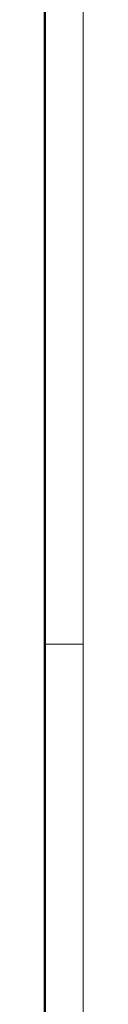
# Model space of a CAD drawing. Header units: millimetres. Extents: x 0 to 594, y 0 to 420.
# Tile 13 of 14: x 589 to 594, y 163 to 292. Entities that reach past the tile are written whole.
import ezdxf

# ---------------------------------------------------------------- set-up
doc = ezdxf.new("R2010")
doc.units = ezdxf.units.MM
doc.layers.add('ОСЕВЫЕ', color=7, linetype='Continuous')
doc.layers.add('ОСНОВНОЙ', color=7, linetype='Continuous', lineweight=25)

msp = doc.modelspace()

# ---------------------------------------------------------------- linework, layer by layer
at = {"color": 7, "linetype": 'Continuous', "lineweight": 50}
msp.add_line((589, 5), (589, 415), dxfattribs=at)
at = {"layer": 'ОСЕВЫЕ', "lineweight": 18}
msp.add_line((594, 420), (594, 0), dxfattribs=at)
at = {"layer": 'ОСНОВНОЙ', "linetype": 'Continuous', "lineweight": 18}
for p, q in [((589, 415), (589, 5)), ((589.001, 210), (588.999, 210)), ((589, 210), (594, 210))]:
    msp.add_line(p, q, dxfattribs=at)

doc.saveas('drawing.dxf')
